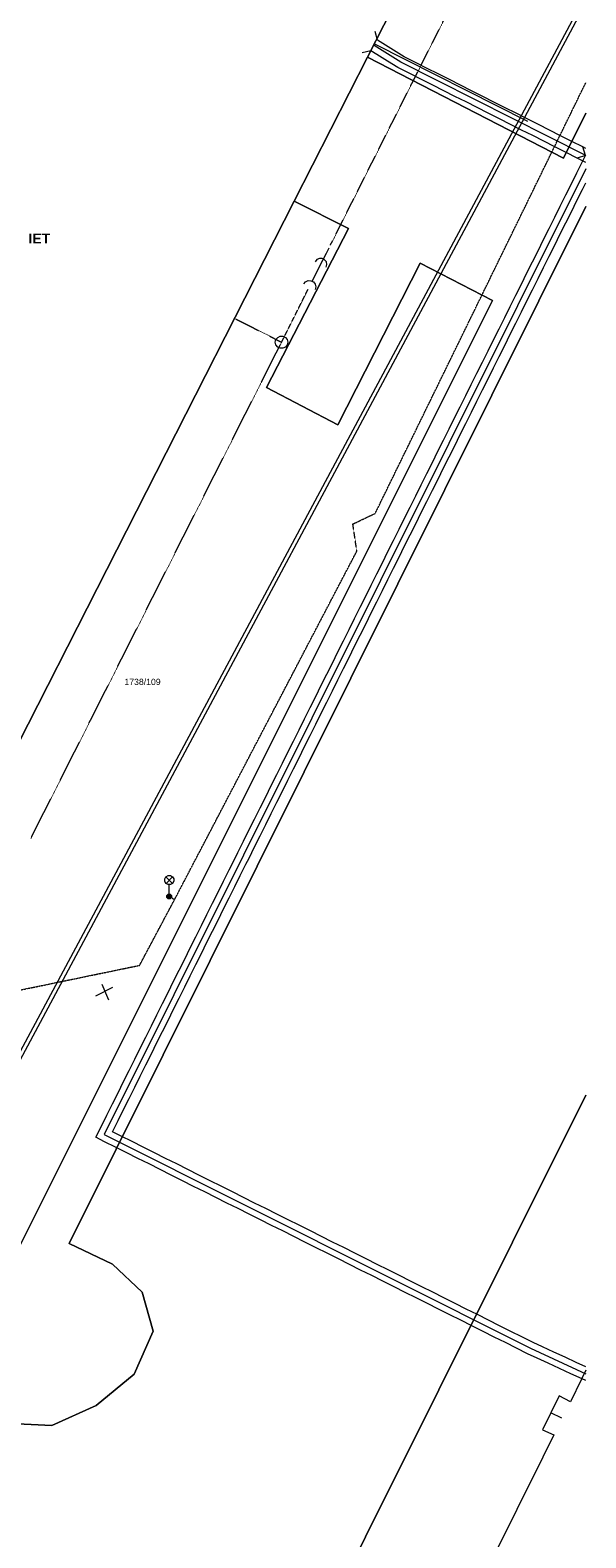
# Model space of a CAD drawing. Header units: millimetres. Extents: x -479461597 to -478645968, y -1101060132 to -1100898045.
# Tile 13 of 145: x -479283294 to -479260989, y -1101012898 to -1100952361. Entities that reach past the tile are written whole.
import ezdxf
from ezdxf.xclip import XClip

# ---------------------------------------------------------------- set-up
doc = ezdxf.new("R2010")
doc.units = ezdxf.units.MM
doc.header["$MEASUREMENT"] = 0
doc.header["$XCLIPFRAME"] = 0
doc.linetypes.add('DASHED', pattern=[0.75, 0.5, -0.25])
doc.layers.add('Externí - kresby a obrázky', color=7, linetype='Continuous')
for name, color, linetype, lineweight in [('HTU_1_Katastr_3_Anotace - S_Pero_č.__1_Pero_č.__1', 7, 'Continuous', 18), ('HTU_1_Katastr_3_BT_hranice_parcel_Pero_č.__1_Pero_č.__1', 7, 'Continuous', 18), ('HTU_1_Katastr_3_BT_text_parcel_Pero_č.__1_Pero_č.__1', 7, 'Continuous', 18), ('HTU_1_Katastr_3_geodet podklady IET - VN_ kan. dešťová a splaš._ VO_Pero_č.__1_Pero_č.__1', 7, 'Continuous', 18), ('HTU_1_Katastr_3_PLYN_VŠB_Pero_č.__1_Pero_č.__1', 7, 'Continuous', 18), ('HTU_1_Katastr_3_Situace_Pero_č.__1_Pero_č.__1', 7, 'Continuous', 18), ('HTU_1_Katastr_3_SLP_kabel_Pero_č.__1_Pero_č.__1', 7, 'Continuous', 18), ('HTU_1_Katastr_3_TZB - elektroinstalace_Pero_č.__1_Pero_č.__1', 7, 'Continuous', 18), ('HTU_1_Katastr_3_VN_KABEL_Pero_č.__1_Pero_č.__1', 7, 'Continuous', 18), ('HTU_3_HTU_4_Situace - terén HTU_Pero_č.__164', 250, 'Continuous', 13)]:
    doc.layers.add(name, color=color, linetype=linetype, lineweight=lineweight)
doc.styles.add('GENERATED_STYLE_3', font='txt')
doc.styles.add('GENERATED_STYLE_4', font='txt')
doc.linetypes.add('EL_VEDENI_SLABOPROUD_PODZ', pattern='A,0,[5,20-026-4_02.1.10- 02 Situace HTU1.Shx,S=0.277778,R=0,X=0,Y=0],-100,0', length=100)
doc.linetypes.add('plná nepravidelná', pattern='A,0,[1,20-026-4_02.1.10- 02 Situace HTU1.Shx,S=7.936508,R=0,X=0,Y=2.08167e-17],-1000,0', length=1000)

# ---------------------------------------------------------------- blocks, each defined once
blk = doc.blocks.new('Kresba_3_3', base_point=(-460327121, -1100980142))
at = {"layer": 'HTU_1_Katastr_3_Anotace - S_Pero_č.__1_Pero_č.__1', "color": 7, "linetype": 'Continuous', "lineweight": 18, "flags": 128}
for points in [[(-479269750, -1100953450), (-479262520, -1100939250), (-479276860, -1100931960), (-479284200, -1100946360), (-479306040, -1100989250), (-479297610, -1100993550), (-479291700, -1100996570), (-479272690, -1100959230)], [(-479291700, -1100996570), (-479272690, -1100959230), (-479269750, -1100953450), (-479262520, -1100939250), (-479276860, -1100931960), (-479284200, -1100946360), (-479306040, -1100989250), (-479297610, -1100993550)], [(-479269750, -1100953450), (-479262520, -1100939250), (-479276860, -1100931960), (-479284200, -1100946360), (-479306040, -1100989250), (-479297610, -1100993550), (-479291700, -1100996570), (-479272690, -1100959230)], [(-479291700, -1100996570), (-479272690, -1100959230), (-479269750, -1100953450), (-479262520, -1100939250), (-479276860, -1100931960), (-479284200, -1100946360), (-479306040, -1100989250), (-479297610, -1100993550)], [(-479269750, -1100953450), (-479262520, -1100939250), (-479276860, -1100931960), (-479284200, -1100946360), (-479306040, -1100989250), (-479297610, -1100993550), (-479291700, -1100996570), (-479272690, -1100959230)], [(-479291700, -1100996570), (-479272690, -1100959230), (-479269750, -1100953450), (-479262520, -1100939250), (-479276860, -1100931960), (-479284200, -1100946360), (-479306040, -1100989250), (-479297610, -1100993550)]]:
    blk.add_lwpolyline(points, close=True, dxfattribs=at)
at = {"layer": 'HTU_1_Katastr_3_BT_hranice_parcel_Pero_č.__1_Pero_č.__1', "color": 7, "linetype": 'Continuous', "lineweight": 18, "flags": 128}
for points in [[(-479389780, -1100954920), (-479356780, -1100971730), (-479324680, -1100988070), (-479323080, -1100988620), (-479321140, -1100988350, 0.121381), (-479319400, -1100987400), (-479318150, -1100985870), (-479295160, -1100940880), (-479284200, -1100946360), (-479276860, -1100931960), (-479262520, -1100939250), (-479269750, -1100953450), (-479261890, -1100957500), (-479260989, -1100955691)], [(-479389780, -1100954920), (-479356780, -1100971730), (-479324680, -1100988070), (-479323080, -1100988620), (-479321140, -1100988350, 0.121381), (-479319400, -1100987400), (-479318150, -1100985870), (-479295160, -1100940880), (-479284200, -1100946360), (-479276860, -1100931960), (-479262520, -1100939250), (-479269750, -1100953450), (-479261890, -1100957500), (-479260989, -1100955691)], [(-479389780, -1100954920), (-479356780, -1100971730), (-479324680, -1100988070), (-479323080, -1100988620), (-479321140, -1100988350, 0.121381), (-479319400, -1100987400), (-479318150, -1100985870), (-479295160, -1100940880), (-479284200, -1100946360), (-479276860, -1100931960), (-479262520, -1100939250), (-479269750, -1100953450), (-479261890, -1100957500), (-479260989, -1100955691)], [(-479295160, -1100940880), (-479318150, -1100985870), (-479319400, -1100987400, -0.121381), (-479321140, -1100988350), (-479323080, -1100988620), (-479324680, -1100988070), (-479313940, -1100993540), (-479303050, -1100999090), (-479286240, -1101007660), (-479285190, -1101008020), (-479284360, -1101008300), (-479282420, -1101008390), (-479280650, -1101007590), (-479279120, -1101006320), (-479278360, -1101004600), (-479278800, -1101003030), (-479279990, -1101001910), (-479281730, -1101001080), (-479260989, -1100959447)], [(-479295160, -1100940880), (-479318150, -1100985870), (-479319400, -1100987400, -0.121381), (-479321140, -1100988350), (-479323080, -1100988620), (-479324680, -1100988070), (-479313940, -1100993540), (-479303050, -1100999090), (-479286240, -1101007660), (-479285190, -1101008020), (-479284360, -1101008300), (-479282420, -1101008390), (-479280650, -1101007590), (-479279120, -1101006320), (-479278360, -1101004600), (-479278800, -1101003030), (-479279990, -1101001910), (-479281730, -1101001080), (-479260989, -1100959447)], [(-479295160, -1100940880), (-479318150, -1100985870), (-479319400, -1100987400, -0.121381), (-479321140, -1100988350), (-479323080, -1100988620), (-479324680, -1100988070), (-479313940, -1100993540), (-479303050, -1100999090), (-479286240, -1101007660), (-479285190, -1101008020), (-479284360, -1101008300), (-479282420, -1101008390), (-479280650, -1101007590), (-479279120, -1101006320), (-479278360, -1101004600), (-479278800, -1101003030), (-479279990, -1101001910), (-479281730, -1101001080), (-479260989, -1100959447)]]:
    blk.add_lwpolyline(points, format="xyb", dxfattribs=at)
for points in [[(-479260989, -1100955691), (-479261890, -1100957500), (-479269750, -1100953450), (-479272690, -1100959230), (-479270520, -1100960320), (-479273810, -1100966710), (-479270950, -1100968210), (-479267640, -1100961720), (-479264740, -1100963210), (-479283880, -1101001520), (-479298020, -1100994320), (-479297610, -1100993550), (-479306040, -1100989250), (-479284200, -1100946360)], [(-479260989, -1100955691), (-479261890, -1100957500), (-479269750, -1100953450), (-479272690, -1100959230), (-479270520, -1100960320), (-479273810, -1100966710), (-479270950, -1100968210), (-479267640, -1100961720), (-479264740, -1100963210), (-479283880, -1101001520), (-479298020, -1100994320), (-479297610, -1100993550), (-479306040, -1100989250), (-479284200, -1100946360)], [(-479260989, -1100955691), (-479261890, -1100957500), (-479269750, -1100953450), (-479272690, -1100959230), (-479270520, -1100960320), (-479273810, -1100966710), (-479270950, -1100968210), (-479267640, -1100961720), (-479264740, -1100963210), (-479283880, -1101001520), (-479298020, -1100994320), (-479297610, -1100993550), (-479306040, -1100989250), (-479284200, -1100946360)], [(-479260989, -1100959447), (-479281730, -1101001080), (-479279990, -1101001910), (-479278800, -1101003030), (-479278360, -1101004600), (-479279120, -1101006320), (-479280650, -1101007590), (-479282420, -1101008390), (-479284360, -1101008300), (-479285190, -1101008020), (-479288840, -1101015340), (-479287820, -1101016930), (-479287310, -1101018880), (-479287240, -1101020520), (-479287430, -1101022630), (-479287930, -1101024250), (-479288700, -1101025830), (-479293240, -1101023750), (-479311316, -1101060132)], [(-479260989, -1100959447), (-479281730, -1101001080), (-479279990, -1101001910), (-479278800, -1101003030), (-479278360, -1101004600), (-479279120, -1101006320), (-479280650, -1101007590), (-479282420, -1101008390), (-479284360, -1101008300), (-479285190, -1101008020), (-479288840, -1101015340), (-479287820, -1101016930), (-479287310, -1101018880), (-479287240, -1101020520), (-479287430, -1101022630), (-479287930, -1101024250), (-479288700, -1101025830), (-479293240, -1101023750), (-479311316, -1101060132)], [(-479260989, -1100959447), (-479281730, -1101001080), (-479279990, -1101001910), (-479278800, -1101003030), (-479278360, -1101004600), (-479279120, -1101006320), (-479280650, -1101007590), (-479282420, -1101008390), (-479284360, -1101008300), (-479285190, -1101008020), (-479288840, -1101015340), (-479287820, -1101016930), (-479287310, -1101018880), (-479287240, -1101020520), (-479287430, -1101022630), (-479287930, -1101024250), (-479288700, -1101025830), (-479293240, -1101023750), (-479311316, -1101060132)], [(-479260989, -1100995128), (-479293422, -1101060132)], [(-479293422, -1101060132), (-479260989, -1100995128)], [(-479260989, -1100995128), (-479293422, -1101060132)], [(-479293422, -1101060132), (-479260989, -1100995128)], [(-479260989, -1100995128), (-479293422, -1101060132)], [(-479293422, -1101060132), (-479260989, -1100995128)]]:
    blk.add_lwpolyline(points, dxfattribs=at)
blk.add_lwpolyline([(-479264740, -1100963210), (-479267640, -1100961720), (-479270950, -1100968210), (-479273810, -1100966710), (-479270520, -1100960320), (-479272690, -1100959230), (-479291700, -1100996570), (-479297610, -1100993550), (-479298020, -1100994320), (-479283880, -1101001520)], close=True, dxfattribs=at)
blk.add_lwpolyline([(-479264740, -1100963210), (-479267640, -1100961720), (-479270950, -1100968210), (-479273810, -1100966710), (-479270520, -1100960320), (-479272690, -1100959230), (-479291700, -1100996570), (-479297610, -1100993550), (-479298020, -1100994320), (-479283880, -1101001520)], close=True, dxfattribs=at)
blk.add_lwpolyline([(-479264740, -1100963210), (-479267640, -1100961720), (-479270950, -1100968210), (-479273810, -1100966710), (-479270520, -1100960320), (-479272690, -1100959230), (-479291700, -1100996570), (-479297610, -1100993550), (-479298020, -1100994320), (-479283880, -1101001520)], close=True, dxfattribs=at)
at = {"layer": 'HTU_1_Katastr_3_geodet podklady IET - VN_ kan. dešťová a splaš._ VO_Pero_č.__1_Pero_č.__1', "color": 7, "linetype": 'DASHED', "lineweight": 18}
for p, q in [((-479271240, -1100960990), (-479264380, -1100947380)), ((-479283260, -1100984800), (-479273200, -1100964890))]:
    blk.add_line(p, q, dxfattribs=at)
at = {"layer": 'HTU_1_Katastr_3_geodet podklady IET - VN_ kan. dešťová a splaš._ VO_Pero_č.__1_Pero_č.__1', "color": 7, "linetype": 'Continuous', "lineweight": 18}
for p, q in [((-479260989, -1100950931), (-479290260, -1101005630)), ((-479290110, -1101005700), (-479260989, -1100951273)), ((-479277585, -1100986625), (-479277843, -1100986355)), ((-479277840, -1100986620), (-479277578, -1100986355))]:
    blk.add_line(p, q, dxfattribs=at)
at = {"layer": 'HTU_1_Katastr_3_geodet podklady IET - VN_ kan. dešťová a splaš._ VO_Pero_č.__1_Pero_č.__1', "color": 7, "linetype": 'DASHED', "lineweight": 18, "flags": 128}
for points in [[(-479277500, -1100987280), (-479270180, -1100973280), (-479270340, -1100972190), (-479269440, -1100971760), (-479260989, -1100954469)], [(-479275070, -1100963940), (-479273200, -1100964890), (-479272140, -1100962770)], [(-479306690, -1100989940), (-479291210, -1100997940), (-479288140, -1100991820), (-479278900, -1100989910), (-479277500, -1100987280), (-479277730, -1100987130)]]:
    blk.add_lwpolyline(points, dxfattribs=at)
at = {"layer": 'HTU_1_Katastr_3_geodet podklady IET - VN_ kan. dešťová a splaš._ VO_Pero_č.__1_Pero_č.__1', "color": 7, "linetype": 'Continuous', "lineweight": 18, "flags": 128}
for points in [[(-479271972, -1100962446), (-479271830, -1100962162), (-479271687, -1100961879), (-479271544, -1100961595), (-479271401, -1100961312), (-479271294, -1100961100)], [(-479271408, -1100961882), (-479271382, -1100961775), (-479271405, -1100961665), (-479271473, -1100961578), (-479271566, -1100961528), (-479271682, -1100961526), (-479271790, -1100961572), (-479271855, -1100961657)], [(-479272305, -1100962544), (-479272242, -1100962464), (-479272134, -1100962417), (-479272024, -1100962420), (-479271923, -1100962471), (-479271855, -1100962558), (-479271829, -1100962672), (-479271856, -1100962771)], [(-479277713, -1100987058), (-479277713, -1100986740), (-479277713, -1100986668), (-479277760, -1100986668), (-479277843, -1100986620), (-479277893, -1100986535), (-479277893, -1100986438), (-479277845, -1100986352), (-479277760, -1100986305), (-479277663, -1100986305), (-479277578, -1100986352), (-479277530, -1100986438), (-479277530, -1100986535), (-479277585, -1100986625), (-479277663, -1100986668), (-479277710, -1100986668)], [(-479277710, -1100987058), (-479277672, -1100987058), (-479277618, -1100987112), (-479277618, -1100987190), (-479277672, -1100987245), (-479277750, -1100987245), (-479277805, -1100987190), (-479277805, -1100987112), (-479277750, -1100987058), (-479277713, -1100987058), (-479277675, -1100987068), (-479277750, -1100987068), (-479277765, -1100987080), (-479277665, -1100987080), (-479277645, -1100987100), (-479277785, -1100987100), (-479277795, -1100987120), (-479277633, -1100987120), (-479277633, -1100987140), (-479277795, -1100987140), (-479277795, -1100987160), (-479277633, -1100987160), (-479277633, -1100987180), (-479277793, -1100987180), (-479277783, -1100987200), (-479277643, -1100987200), (-479277663, -1100987220), (-479277763, -1100987220), (-479277750, -1100987230), (-479277672, -1100987230)]]:
    blk.add_lwpolyline(points, dxfattribs=at)
blk.add_lwpolyline([(-479273145, -1100964648), (-479273045, -1100964695), (-479272975, -1100964782), (-479272950, -1100964890), (-479272975, -1100964998), (-479273045, -1100965085), (-479273145, -1100965132), (-479273258, -1100965132), (-479273358, -1100965085), (-479273428, -1100964998), (-479273453, -1100964890), (-479273428, -1100964782), (-479273358, -1100964695), (-479273258, -1100964648)], close=True, dxfattribs=at)
at = {"layer": 'HTU_1_Katastr_3_PLYN_VŠB_Pero_č.__1_Pero_č.__1', "color": 7, "linetype": 'Continuous', "lineweight": 18, "flags": 128}
for points in [[(-479260989, -1101006169), (-479261166, -1101006524), (-479261611, -1101007434), (-479262055, -1101007201), (-479262733, -1101008555), (-479262267, -1101008767), (-479262712, -1101009656)], [(-479261950, -1101008090), (-479262394, -1101007878)], [(-479262712, -1101009656), (-479265826, -1101015942), (-479266270, -1101016830), (-479266736, -1101016597), (-479267393, -1101017952), (-479266948, -1101018164), (-479267393, -1101019074)]]:
    blk.add_lwpolyline(points, dxfattribs=at)
at = {"layer": 'HTU_1_Katastr_3_SLP_kabel_Pero_č.__1_Pero_č.__1', "color": 7, "linetype": 'Continuous', "lineweight": 18}
for p, q in [((-479269357, -1100952764), (-479269439, -1100952419)), ((-479269136, -1100952901), (-479269357, -1100952764)), ((-479268711, -1100953163), (-479269136, -1100952901)), ((-479269621, -1100953188), (-479269965, -1100953269)), ((-479269381, -1100953337), (-479269621, -1100953188)), ((-479268956, -1100953600), (-479269381, -1100953337)), ((-479268286, -1100953427), (-479268711, -1100953163)), ((-479268251, -1100953445), (-479268286, -1100953427)), ((-479267805, -1100953671), (-479268251, -1100953445)), ((-479268531, -1100953863), (-479268956, -1100953600)), ((-479268476, -1100953891), (-479268531, -1100953863)), ((-479268029, -1100954117), (-479268476, -1100953891)), ((-479267583, -1100954341), (-479268029, -1100954117)), ((-479267357, -1100953895), (-479267805, -1100953671)), ((-479266911, -1100954121), (-479267357, -1100953895)), ((-479266465, -1100954346), (-479266911, -1100954121)), ((-479267137, -1100954567), (-479267583, -1100954341)), ((-479266691, -1100954793), (-479267137, -1100954567)), ((-479266019, -1100954571), (-479266465, -1100954346)), ((-479265573, -1100954797), (-479266019, -1100954571)), ((-479266244, -1100955018), (-479266691, -1100954793)), ((-479265798, -1100955243), (-479266244, -1100955018)), ((-479265351, -1100955469), (-479265798, -1100955243)), ((-479265126, -1100955022), (-479265573, -1100954797)), ((-479264680, -1100955248), (-479265126, -1100955022)), ((-479264233, -1100955473), (-479264680, -1100955248)), ((-479264905, -1100955694), (-479265351, -1100955469)), ((-479264459, -1100955919), (-479264905, -1100955694)), ((-479264012, -1100956144), (-479264459, -1100955919)), ((-479263787, -1100955698), (-479264233, -1100955473)), ((-479263341, -1100955924), (-479263787, -1100955698)), ((-479262894, -1100956149), (-479263341, -1100955924)), ((-479263566, -1100956370), (-479264012, -1100956144)), ((-479263120, -1100956596), (-479263566, -1100956370)), ((-479262448, -1100956374), (-479262894, -1100956149)), ((-479262002, -1100956600), (-479262448, -1100956374)), ((-479262673, -1100956820), (-479263120, -1100956596)), ((-479262227, -1100957046), (-479262673, -1100956820)), ((-479261781, -1100957272), (-479262227, -1100957046)), ((-479261555, -1100956825), (-479262002, -1100956600)), ((-479261109, -1100957050), (-479261555, -1100956825)), ((-479260999, -1100957387), (-479261112, -1100957052)), ((-479260989, -1100957110), (-479261109, -1100957050)), ((-479261334, -1100957496), (-479261781, -1100957272)), ((-479261346, -1100958083), (-479261123, -1100957636)), ((-479260999, -1100957387), (-479261334, -1100957503)), ((-479260989, -1100957671), (-479261334, -1100957496)), ((-479261123, -1100957636), (-479260999, -1100957387)), ((-479260999, -1100957389), (-479260989, -1100957368)), ((-479261570, -1100958531), (-479261346, -1100958083)), ((-479262016, -1100959426), (-479261792, -1100958979)), ((-479261792, -1100958979), (-479261570, -1100958531)), ((-479261345, -1100959201), (-479261122, -1100958754)), ((-479261122, -1100958754), (-479260989, -1100958488)), ((-479262238, -1100959873), (-479262016, -1100959426)), ((-479261569, -1100959649), (-479261345, -1100959201)), ((-479262462, -1100960321), (-479262238, -1100959873)), ((-479262015, -1100960544), (-479261791, -1100960097)), ((-479261791, -1100960097), (-479261569, -1100959649)), ((-479262908, -1100961216), (-479262685, -1100960768)), ((-479262685, -1100960768), (-479262462, -1100960321)), ((-479262238, -1100960991), (-479262015, -1100960544)), ((-479263131, -1100961664), (-479262908, -1100961216)), ((-479262460, -1100961439), (-479262238, -1100960991)), ((-479263355, -1100962111), (-479263131, -1100961664)), ((-479262906, -1100962334), (-479262684, -1100961886)), ((-479262684, -1100961886), (-479262460, -1100961439)), ((-479263801, -1100963005), (-479263577, -1100962558)), ((-479263577, -1100962558), (-479263355, -1100962111)), ((-479263130, -1100962782), (-479262906, -1100962334)), ((-479264023, -1100963453), (-479263801, -1100963005)), ((-479263353, -1100963229), (-479263130, -1100962782)), ((-479264247, -1100963901), (-479264023, -1100963453)), ((-479263799, -1100964123), (-479263576, -1100963676)), ((-479263576, -1100963676), (-479263353, -1100963229)), ((-479264693, -1100964796), (-479264470, -1100964348)), ((-479264470, -1100964348), (-479264247, -1100963901)), ((-479264023, -1100964571), (-479263799, -1100964123)), ((-479264916, -1100965243), (-479264693, -1100964796)), ((-479264469, -1100965466), (-479264245, -1100965019)), ((-479264245, -1100965019), (-479264023, -1100964571)), ((-479265140, -1100965690), (-479264916, -1100965243)), ((-479264691, -1100965914), (-479264469, -1100965466)), ((-479265586, -1100966586), (-479265362, -1100966138)), ((-479265362, -1100966138), (-479265140, -1100965690)), ((-479264915, -1100966361), (-479264691, -1100965914)), ((-479265809, -1100967033), (-479265586, -1100966586)), ((-479265361, -1100967256), (-479265138, -1100966808)), ((-479265138, -1100966808), (-479264915, -1100966361)), ((-479266031, -1100967480), (-479265809, -1100967033)), ((-479265584, -1100967704), (-479265361, -1100967256)), ((-479266477, -1100968375), (-479266255, -1100967927)), ((-479266255, -1100967927), (-479266031, -1100967480)), ((-479265808, -1100968151), (-479265584, -1100967704)), ((-479266701, -1100968823), (-479266477, -1100968375)), ((-479266254, -1100969045), (-479266030, -1100968598)), ((-479266030, -1100968598), (-479265808, -1100968151)), ((-479267147, -1100969718), (-479266924, -1100969270)), ((-479266924, -1100969270), (-479266701, -1100968823)), ((-479266477, -1100969493), (-479266254, -1100969045)), ((-479267370, -1100970165), (-479267147, -1100969718)), ((-479266700, -1100969941), (-479266477, -1100969493)), ((-479267594, -1100970612), (-479267370, -1100970165)), ((-479267146, -1100970836), (-479266923, -1100970388)), ((-479266923, -1100970388), (-479266700, -1100969941)), ((-479268040, -1100971508), (-479267816, -1100971060)), ((-479267816, -1100971060), (-479267594, -1100970612)), ((-479267369, -1100971283), (-479267146, -1100970836)), ((-479268263, -1100971955), (-479268040, -1100971508)), ((-479267593, -1100971730), (-479267369, -1100971283)), ((-479268486, -1100972402), (-479268263, -1100971955)), ((-479268038, -1100972626), (-479267815, -1100972178)), ((-479267815, -1100972178), (-479267593, -1100971730)), ((-479268932, -1100973297), (-479268709, -1100972849)), ((-479268709, -1100972849), (-479268486, -1100972402)), ((-479268262, -1100973073), (-479268038, -1100972626)), ((-479269155, -1100973745), (-479268932, -1100973297)), ((-479268484, -1100973520), (-479268262, -1100973073)), ((-479269379, -1100974192), (-479269155, -1100973745)), ((-479268931, -1100974415), (-479268708, -1100973968)), ((-479268708, -1100973968), (-479268484, -1100973520)), ((-479269825, -1100975087), (-479269601, -1100974640)), ((-479269601, -1100974640), (-479269379, -1100974192)), ((-479269154, -1100974863), (-479268931, -1100974415)), ((-479270048, -1100975534), (-479269825, -1100975087)), ((-479269600, -1100975758), (-479269377, -1100975310)), ((-479269377, -1100975310), (-479269154, -1100974863)), ((-479270271, -1100975982), (-479270048, -1100975534)), ((-479269823, -1100976205), (-479269600, -1100975758)), ((-479270717, -1100976877), (-479270494, -1100976430)), ((-479270494, -1100976430), (-479270271, -1100975982)), ((-479270047, -1100976652), (-479269823, -1100976205)), ((-479270940, -1100977324), (-479270717, -1100976877)), ((-479270493, -1100977548), (-479270269, -1100977100)), ((-479270269, -1100977100), (-479270047, -1100976652)), ((-479271164, -1100977772), (-479270940, -1100977324)), ((-479270716, -1100977995), (-479270493, -1100977548)), ((-479271609, -1100978667), (-479271386, -1100978219)), ((-479271386, -1100978219), (-479271164, -1100977772)), ((-479270939, -1100978442), (-479270716, -1100977995)), ((-479271833, -1100979114), (-479271609, -1100978667)), ((-479271385, -1100979337), (-479271162, -1100978890)), ((-479271162, -1100978890), (-479270939, -1100978442)), ((-479272279, -1100980009), (-479272055, -1100979562)), ((-479272055, -1100979562), (-479271833, -1100979114)), ((-479271608, -1100979785), (-479271385, -1100979337)), ((-479272502, -1100980456), (-479272279, -1100980009)), ((-479271832, -1100980232), (-479271608, -1100979785)), ((-479272725, -1100980904), (-479272502, -1100980456)), ((-479272278, -1100981127), (-479272054, -1100980680)), ((-479272054, -1100980680), (-479271832, -1100980232)), ((-479273171, -1100981799), (-479272948, -1100981352)), ((-479272948, -1100981352), (-479272725, -1100980904)), ((-479272501, -1100981574), (-479272278, -1100981127)), ((-479273394, -1100982246), (-479273171, -1100981799)), ((-479272724, -1100982023), (-479272501, -1100981574)), ((-479273618, -1100982694), (-479273394, -1100982246)), ((-479273170, -1100982917), (-479272947, -1100982470)), ((-479272947, -1100982470), (-479272724, -1100982023)), ((-479274064, -1100983589), (-479273840, -1100983142)), ((-479273840, -1100983142), (-479273618, -1100982694)), ((-479273393, -1100983364), (-479273170, -1100982917)), ((-479274287, -1100984036), (-479274064, -1100983589)), ((-479273616, -1100983812), (-479273393, -1100983364)), ((-479274510, -1100984484), (-479274287, -1100984036)), ((-479274062, -1100984707), (-479273839, -1100984260)), ((-479273839, -1100984260), (-479273616, -1100983812)), ((-479274957, -1100985378), (-479274733, -1100984931)), ((-479274733, -1100984931), (-479274510, -1100984484)), ((-479274286, -1100985154), (-479274062, -1100984707)), ((-479275081, -1100985630), (-479274957, -1100985378)), ((-479274634, -1100985854), (-479274508, -1100985602)), ((-479274508, -1100985602), (-479274286, -1100985154)), ((-479275528, -1100986525), (-479275304, -1100986077)), ((-479275304, -1100986077), (-479275081, -1100985630)), ((-479274858, -1100986301), (-479274634, -1100985854)), ((-479275750, -1100986972), (-479275528, -1100986525)), ((-479275303, -1100987196), (-479275080, -1100986749)), ((-479275080, -1100986749), (-479274858, -1100986301)), ((-479276196, -1100987867), (-479275974, -1100987419)), ((-479275974, -1100987419), (-479275750, -1100986972)), ((-479275527, -1100987644), (-479275303, -1100987196)), ((-479276420, -1100988315), (-479276196, -1100987867)), ((-479275749, -1100988091), (-479275527, -1100987644)), ((-479276643, -1100988762), (-479276420, -1100988315)), ((-479276196, -1100988986), (-479275973, -1100988538)), ((-479275973, -1100988538), (-479275749, -1100988091)), ((-479277089, -1100989657), (-479276866, -1100989209)), ((-479276866, -1100989209), (-479276643, -1100988762)), ((-479276419, -1100989434), (-479276196, -1100988986)), ((-479277312, -1100990104), (-479277089, -1100989657)), ((-479276642, -1100989881), (-479276419, -1100989434)), ((-479277535, -1100990552), (-479277312, -1100990104)), ((-479277088, -1100990776), (-479276865, -1100990328)), ((-479276865, -1100990328), (-479276642, -1100989881)), ((-479277982, -1100991447), (-479277758, -1100991000)), ((-479277758, -1100991000), (-479277535, -1100990552)), ((-479277312, -1100991223), (-479277088, -1100990776)), ((-479278204, -1100991894), (-479277982, -1100991447)), ((-479277757, -1100992119), (-479277534, -1100991671)), ((-479277534, -1100991671), (-479277312, -1100991223)), ((-479278428, -1100992341), (-479278204, -1100991894)), ((-479277981, -1100992566), (-479277757, -1100992119)), ((-479278874, -1100993237), (-479278650, -1100992789)), ((-479278650, -1100992789), (-479278428, -1100992341)), ((-479278203, -1100993013), (-479277981, -1100992566)), ((-479279097, -1100993684), (-479278874, -1100993237)), ((-479278650, -1100993908), (-479278427, -1100993461)), ((-479278427, -1100993461), (-479278203, -1100993013)), ((-479279319, -1100994132), (-479279097, -1100993684)), ((-479278873, -1100994356), (-479278650, -1100993908)), ((-479279766, -1100995026), (-479279543, -1100994579)), ((-479279543, -1100994579), (-479279319, -1100994132)), ((-479279096, -1100994803), (-479278873, -1100994356)), ((-479279989, -1100995475), (-479279766, -1100995026)), ((-479279542, -1100995698), (-479279319, -1100995251)), ((-479279319, -1100995251), (-479279096, -1100994803)), ((-479280212, -1100995922), (-479279989, -1100995475)), ((-479279765, -1100996145), (-479279542, -1100995698)), ((-479280658, -1100996816), (-479280436, -1100996369)), ((-479280436, -1100996369), (-479280212, -1100995922)), ((-479279988, -1100996594), (-479279765, -1100996145)), ((-479280310, -1100996991), (-479280658, -1100996816)), ((-479279863, -1100997215), (-479280310, -1100996991)), ((-479279646, -1100996764), (-479279988, -1100996594)), ((-479279199, -1100996989), (-479279646, -1100996764)), ((-479278752, -1100997213), (-479279199, -1100996989)), ((-479279416, -1100997439), (-479279863, -1100997215)), ((-479278968, -1100997664), (-479279416, -1100997439)), ((-479278522, -1100997887), (-479278968, -1100997664)), ((-479278305, -1100997437), (-479278752, -1100997213)), ((-479277858, -1100997661), (-479278305, -1100997437)), ((-479277411, -1100997885), (-479277858, -1100997661)), ((-479278075, -1100998112), (-479278522, -1100997887)), ((-479277628, -1100998336), (-479278075, -1100998112)), ((-479277181, -1100998559), (-479277628, -1100998336)), ((-479276964, -1100998109), (-479277411, -1100997885)), ((-479276517, -1100998334), (-479276964, -1100998109)), ((-479276070, -1100998557), (-479276517, -1100998334)), ((-479276734, -1100998784), (-479277181, -1100998559)), ((-479276287, -1100999008), (-479276734, -1100998784)), ((-479275624, -1100998781), (-479276070, -1100998557)), ((-479275176, -1100999006), (-479275624, -1100998781)), ((-479275840, -1100999232), (-479276287, -1100999008)), ((-479275393, -1100999456), (-479275840, -1100999232)), ((-479274946, -1100999680), (-479275393, -1100999456)), ((-479274729, -1100999229), (-479275176, -1100999006)), ((-479274282, -1100999454), (-479274729, -1100999229)), ((-479273835, -1100999678), (-479274282, -1100999454)), ((-479274499, -1100999904), (-479274946, -1100999680)), ((-479274052, -1101000129), (-479274499, -1100999904)), ((-479273605, -1101000352), (-479274052, -1101000129)), ((-479273389, -1100999902), (-479273835, -1100999678)), ((-479272941, -1101000126), (-479273389, -1100999902)), ((-479272494, -1101000349), (-479272941, -1101000126)), ((-479273158, -1101000576), (-479273605, -1101000352)), ((-479272711, -1101000801), (-479273158, -1101000576)), ((-479272047, -1101000574), (-479272494, -1101000349)), ((-479271600, -1101000798), (-479272047, -1101000574)), ((-479272265, -1101001024), (-479272711, -1101000801)), ((-479271818, -1101001249), (-479272265, -1101001024)), ((-479271370, -1101001472), (-479271818, -1101001249)), ((-479271154, -1101001022), (-479271600, -1101000798)), ((-479270707, -1101001246), (-479271154, -1101001022)), ((-479270259, -1101001471), (-479270707, -1101001246)), ((-479270923, -1101001697), (-479271370, -1101001472)), ((-479270476, -1101001921), (-479270923, -1101001697)), ((-479270030, -1101002145), (-479270476, -1101001921)), ((-479269812, -1101001694), (-479270259, -1101001471)), ((-479269366, -1101001919), (-479269812, -1101001694)), ((-479268919, -1101002142), (-479269366, -1101001919)), ((-479269583, -1101002369), (-479270030, -1101002145)), ((-479269135, -1101002593), (-479269583, -1101002369)), ((-479268472, -1101002366), (-479268919, -1101002142)), ((-479268024, -1101002591), (-479268472, -1101002366)), ((-479268688, -1101002817), (-479269135, -1101002593)), ((-479268241, -1101003041), (-479268688, -1101002817)), ((-479267795, -1101003266), (-479268241, -1101003041)), ((-479267577, -1101002814), (-479268024, -1101002591)), ((-479267131, -1101003039), (-479267577, -1101002814)), ((-479266684, -1101003263), (-479267131, -1101003039)), ((-479267348, -1101003489), (-479267795, -1101003266)), ((-479266900, -1101003714), (-479267348, -1101003489)), ((-479266453, -1101003937), (-479266900, -1101003714)), ((-479266237, -1101003487), (-479266684, -1101003263)), ((-479265790, -1101003711), (-479266237, -1101003487)), ((-479265342, -1101003936), (-479265790, -1101003711)), ((-479266006, -1101004162), (-479266453, -1101003937)), ((-479265560, -1101004386), (-479266006, -1101004162)), ((-479265113, -1101004609), (-479265560, -1101004386)), ((-479264896, -1101004159), (-479265342, -1101003936)), ((-479264449, -1101004383), (-479264896, -1101004159)), ((-479264002, -1101004607), (-479264449, -1101004383)), ((-479264666, -1101004834), (-479265113, -1101004609)), ((-479264218, -1101005058), (-479264666, -1101004834)), ((-479263555, -1101004831), (-479264002, -1101004607)), ((-479263107, -1101005056), (-479263555, -1101004831)), ((-479263771, -1101005282), (-479264218, -1101005058)), ((-479263325, -1101005506), (-479263771, -1101005282)), ((-479262949, -1101005680), (-479263325, -1101005506)), ((-479262732, -1101005228), (-479263107, -1101005056)), ((-479262278, -1101005438), (-479262732, -1101005228)), ((-479261824, -1101005648), (-479262278, -1101005438)), ((-479262495, -1101005889), (-479262949, -1101005680)), ((-479262042, -1101006099), (-479262495, -1101005889)), ((-479261587, -1101006308), (-479262042, -1101006099)), ((-479261371, -1101005857), (-479261824, -1101005648)), ((-479260989, -1101006033), (-479261371, -1101005857)), ((-479261133, -1101006517), (-479261587, -1101006308)), ((-479260989, -1101006584), (-479261133, -1101006517))]:
    blk.add_line(p, q, dxfattribs=at)
at = {"layer": 'HTU_1_Katastr_3_SLP_kabel_Pero_č.__1_Pero_č.__1', "color": 7, "linetype": 'EL_VEDENI_SLABOPROUD_PODZ', "lineweight": 18, "flags": 128}
for points in [[(-479260989, -1100957391), (-479268409, -1100953645), (-479269489, -1100952976)], [(-479260989, -1100957928), (-479274732, -1100985490), (-479280323, -1100996705), (-479263216, -1101005281), (-479260989, -1101006309)]]:
    blk.add_lwpolyline(points, dxfattribs=at)
at = {"layer": 'HTU_1_Katastr_3_TZB - elektroinstalace_Pero_č.__1_Pero_č.__1', "color": 7, "linetype": 'Continuous', "lineweight": 18}
blk.add_line((-479269475, -1100952909), (-479263330, -1100956009), dxfattribs=at)
at = {"layer": 'HTU_1_Katastr_3_VN_KABEL_Pero_č.__1_Pero_č.__1', "color": 7, "linetype": 'Continuous', "lineweight": 18, "flags": 128}
for points in [[(-479280656, -1100991130), (-479279978, -1100990791)], [(-479280423, -1100990664), (-479280148, -1100991299)]]:
    blk.add_lwpolyline(points, dxfattribs=at)
at = {"layer": 'HTU_1_Katastr_3_BT_text_parcel_Pero_č.__1_Pero_č.__1', "color": 7, "linetype": 'Continuous', "lineweight": 18, "insert": (-479279511, -1100978658), "char_height": 250, "attachment_point": 7, "style": 'GENERATED_STYLE_4'}
blk.add_mtext('\\A1;{\\pql;\\fArial|b0|i0|c238|p38;1738/109}', dxfattribs=at)
at = {"layer": 'HTU_1_Katastr_3_Situace_Pero_č.__1_Pero_č.__1', "color": 7, "linetype": 'Continuous', "lineweight": 18, "insert": (-479282925, -1100960726), "char_height": 400, "attachment_point": 5, "style": 'GENERATED_STYLE_3'}
blk.add_mtext('\\A1;{\\pqc;\\fArial|b1|i0|c238|p38;IET}', dxfattribs=at)
blk = doc.blocks.new('Kresba_4_4', base_point=(-460327121, -1100980142))
at = {"layer": 'HTU_3_HTU_4_Situace - terén HTU_Pero_č.__164', "linetype": 'Continuous', "lineweight": 13}
h = blk.add_hatch(dxfattribs=at)
h.set_pattern_fill('Izolace___tvárnice_0004', color=250, style=0, pattern_type=2)
h.set_pattern_definition([(18.0353, (-479315511.6, -1100947167.3), (-268.236, 823.82), [])])
h.paths.add_polyline_path([(-479312750, -1100907616), (-479347715, -1100976344), (-479347532, -1100976438), (-479345483, -1100977481), (-479335476, -1100982576, -0.905776), (-479335465, -1100982577, -0.188252), (-479335467, -1100982581), (-479324570, -1100988129), (-479322003, -1100989436), (-479320382, -1100990262), (-479317016, -1100983651), (-479295151, -1100940862), (-479284957, -1100945959), (-479277636, -1100931565), (-479275176, -1100926729)])

msp = doc.modelspace()

# ---------------------------------------------------------------- block references
at = {"layer": 'Externí - kresby a obrázky', "color": 250, "linetype": 'plná nepravidelná', "lineweight": 40}
ref = msp.add_blockref('Kresba_3_3', (-460327121.3, -1100980142.4), dxfattribs=at)
XClip(ref).set_block_clipping_path([(-479461596.9093363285, -1101060131.8682479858), (-479260989.2464485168, -1100898044.9989290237)])

# ---------------------------------------------------------------- next in the draw order: block references
ref = msp.add_blockref('Kresba_4_4', (-460327121.3, -1100980142.4), dxfattribs=at)
XClip(ref).set_block_clipping_path([(-479461596.9093363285, -1101060131.8682479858), (-479260989.2464485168, -1100898044.9989290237)])

doc.saveas('drawing.dxf')
